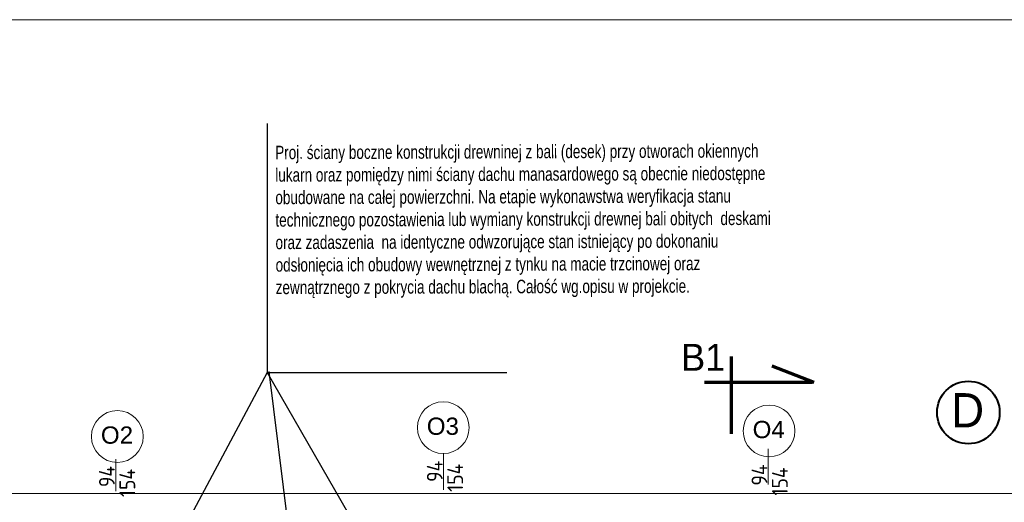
# Model space of a CAD drawing. Header units: millimetres. Extents: x 5545 to 136433, y -146986 to -36607.
# Tile 159 of 159: x 35992 to 36905, y -46578 to -46131. Entities that reach past the tile are written whole.
import ezdxf

# ---------------------------------------------------------------- set-up
doc = ezdxf.new("R2010")
doc.units = ezdxf.units.MM
doc.header["$LTSCALE"] = 8
doc.layers.add('Arc_opisy', color=18, linetype='Continuous')
doc.layers.add('AREA', color=250, linetype='Continuous')
doc.layers.add('cegły_Nr_Pióra__61', color=7, linetype='Continuous', lineweight=20, true_color=0x6a6a6a)
for name, color, linetype, lineweight in [('cienk.', 161, 'Continuous', 15), ('GRUBA', 74, 'Continuous', 50), ('Standard', 7, 'Continuous', 25)]:
    doc.layers.add(name, color=color, linetype=linetype, lineweight=lineweight)
doc.styles.add('BIKTG', font='BIKROMSW.SHX')
doc.styles.add('ISOCP', font='ISOCP.SHX')
doc.styles.add('leszek', font='simplex.shx')
doc.styles.add('TXT50', font='bikroms.shx', dxfattribs={"width": 0.75, "height": 10})

# ---------------------------------------------------------------- blocks, each defined once
blk = doc.blocks.new('G$C8C1C8AAF')
at = {"layer": 'Arc_opisy', "color": 170, "lineweight": 20, "ltscale": 0.5}
blk.add_line((0, 2926.26), (4156.38, 2926.26), dxfattribs=at)
blk = doc.blocks.new('G$C1C2C7789')
at = {"layer": 'Arc_opisy', "lineweight": 25, "ltscale": 0.1}
blk.add_blockref('G$C8C1C8AAF', (0, 0), dxfattribs=at)
blk = doc.blocks.new('G$CFA82744B')
at = {"layer": 'Arc_opisy', "color": 1, "lineweight": 25, "ltscale": 0.1}
blk.add_blockref('G$C1C2C7789', (0, 0), dxfattribs=at)

msp = doc.modelspace()

# ---------------------------------------------------------------- linework, layer by layer
at = {"layer": 'Arc_opisy', "lineweight": 25, "ltscale": 0.2}
for p, q in [((36221.348, -46226.707), (36221.348, -46457.459)), ((36221.348, -46457.459), (36136.17, -46616.729)), ((36221.348, -46457.459), (36443.468, -46457.459)), ((36221.348, -46457.459), (36322.669, -46632.903))]:
    msp.add_line(p, q, dxfattribs=at)
at = {"layer": 'Arc_opisy', "color": 250, "lineweight": 25, "ltscale": 0.1}
msp.add_line((36223.06, -46456.68), (36256.137, -46722.569), dxfattribs=at)
at = {"layer": 'AREA', "color": 250, "lineweight": 40}
msp.add_circle((36871.444, -46494.566), 29.014, dxfattribs=at)
at = {"layer": 'cienk.', "color": 250}
for centre in [(36384.64, -46508.591), (36082.547, -46516.807), (36686.716, -46511.65)]:
    msp.add_circle(centre, 24, dxfattribs=at)
at = {"layer": 'Standard', "color": 250, "lineweight": 70}
for p, q in [((36651.671, -46442.738), (36651.671, -46514.207)), ((36728.354, -46466.722), (36689.596, -46451.503)), ((36626.912, -46466.6), (36726.496, -46466.432))]:
    msp.add_line(p, q, dxfattribs=at)
at = {"layer": 'Standard', "color": 250, "lineweight": 20}
for p, q in [((36685.978, -46528.376), (36685.978, -46561.236)), ((36081.054, -46537.814), (36081.054, -46567.518)), ((36384.98, -46532.983), (36384.98, -46566.253)), ((35246.494, -46569.761), (38099.918, -46569.761))]:
    msp.add_line(p, q, dxfattribs=at)

# ---------------------------------------------------------------- block references
at = {"layer": 'Arc_opisy', "color": 250, "lineweight": 25, "ltscale": 0.1}
msp.add_blockref('G$CFA82744B', (35026.258, -49056.834), dxfattribs=at)

# ---------------------------------------------------------------- texts
at = {"layer": 'cegły_Nr_Pióra__61', "color": 250, "lineweight": 25, "ltscale": 50, "insert": (36228.848, -46247.373), "char_height": 12.5, "width": 460.07508, "attachment_point": 1, "rotation": 0.206287, "style": 'TXT50'}
msp.add_mtext('{\\C0;Proj. ściany boczne konstrukcji drewninej z bali (desek) przy otworach okiennych lukarn oraz pomiędzy nimi ściany dachu manasardowego są obecnie niedostępne obudowane na całej powierzchni. Na etapie wykonawstwa weryfikacja stanu technicznego pozostawienia lub wymiany konstrukcji drewnej bali obitych  deskami oraz zadaszenia  na identyczne odwzorujące stan istniejący po dokonaniu odsłonięcia ich obudowy wewnętrznej z tynku na macie trzcinowej oraz zewnątrznego z pokrycia dachu blachą. Całość wg.opisu w projekcie.\\P}', dxfattribs=at)
at = {"layer": 'cienk.', "color": 250, "linetype": 'Continuous', "lineweight": 18}
msp.add_text('D', height=31.652, dxfattribs=at).set_placement((36855.491, -46508.287))
at = {"layer": 'cienk.', "color": 250, "char_height": 16, "width": 81.93536, "attachment_point": 5, "style": 'leszek'}
for s, insert in [('{\\fArial|b0|i0|c0|p34;O3\\P}', (36384.297, -46507.374)), ('{\\fArial|b0|i0|c0|p34;O4\\P}', (36686.373, -46510.432)), ('{\\fArial|b0|i0|c0|p34;O2\\P}', (36082.204, -46515.59))]:
    msp.add_mtext(s, dxfattribs=dict(at, insert=insert))
at = {"layer": 'GRUBA', "color": 250, "style": 'BIKTG'}
msp.add_text('B1', height=25, dxfattribs=at).set_placement((36605.181, -46455.938))
at = {"layer": 'Standard', "color": 250, "linetype": 'Continuous', "lineweight": 25, "style": 'ISOCP'}
for s, p in [('154', (36099.117, -46572.928)), (' 94', (36384.121, -46567.255)), ('154', (36403.042, -46568.098)), ('154', (36704.041, -46571.524)), (' 94', (36080.195, -46572.085)), (' 94', (36685.119, -46570.681))]:
    msp.add_text(s, height=14.6659, rotation=90, dxfattribs=at).set_placement(p)

doc.saveas('drawing.dxf')
